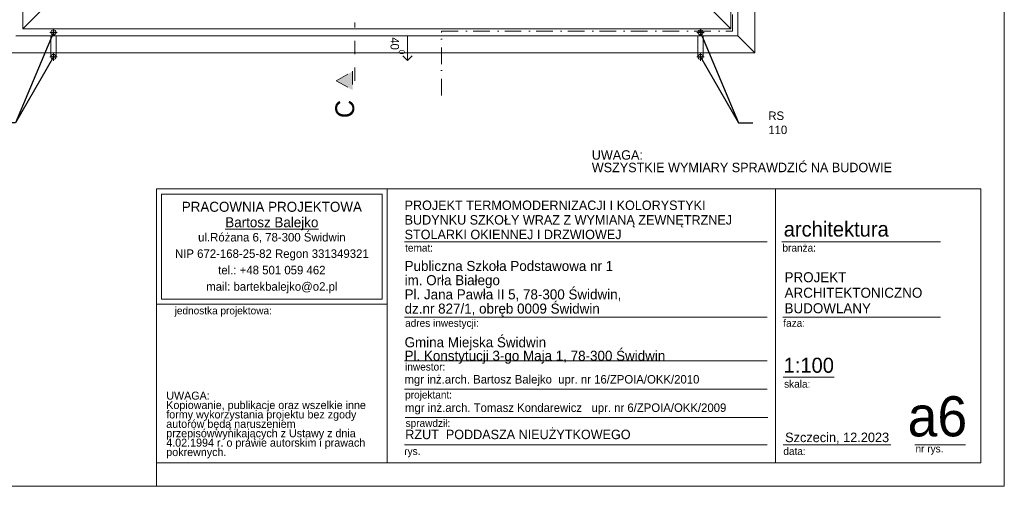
# Model space of a CAD drawing. Extents: x -145259 to -66341, y -2316 to 227384.
# Tile 138 of 143: x -88166 to -67259, y 197684 to 207589. Entities that reach past the tile are written whole.
import ezdxf

# ---------------------------------------------------------------- set-up
doc = ezdxf.new("R2010")
doc.units = 0
doc.header["$MEASUREMENT"] = 0
doc.linetypes.add('Dashed', pattern=[564.444447, 282.222223, -282.222223])
doc.linetypes.add('Dot & Dashed', pattern=[670.277762, 352.777767, -176.388884, 0, -141.111112])
for name, color, linetype, lineweight in [('Arch opisy_Nr_Pióra__5', 7, 'Continuous', 13), ('arch przekroje_Nr_Pióra__21', 7, 'Continuous', 13), ('arch przekroje_Nr_Pióra__5', 7, 'Continuous', 13), ('ARCH TABELA_Nr_Pióra__1', 7, 'Continuous', 25), ('ARCH TABELA_Nr_Pióra__21', 7, 'Continuous', 13), ('ARCH TABELA_Nr_Pióra__7', 7, 'Continuous', 13), ('INWENT DACH_Nr_Pióra__21', 7, 'Continuous', 13), ('INWENT ODWODNIENIE_Nr_Pióra__21', 7, 'Continuous', 13), ('INWENT ODWODNIENIE_Nr_Pióra__5', 7, 'Continuous', 13), ('INWENT OPISY_Nr_Pióra__21', 7, 'Continuous', 13), ('INWENT OPISY_Nr_Pióra__5', 7, 'Continuous', 13), ('INWENT.ŚCIANY_Nr_Pióra__20', 1, 'Continuous', 20)]:
    doc.layers.add(name, color=color, linetype=linetype, lineweight=lineweight)
doc.layers.add('INWENT ODWODNIENIE', color=7, linetype='Continuous')
doc.styles.add('GENERATED_STYLE_10', font='txt')
doc.styles.add('GENERATED_STYLE_11', font='txt')
doc.styles.add('GENERATED_STYLE_12', font='txt')
doc.styles.add('GENERATED_STYLE_6', font='txt')
doc.styles.add('GENERATED_STYLE_7', font='txt')
doc.styles.add('GENERATED_STYLE_8', font='txt')
doc.styles.add('GENERATED_STYLE_9', font='txt')
doc.dimstyles.new('GENERATED_STYLE__9', dxfattribs={"dimtxt": 0.18, "dimasz": 109.44, "dimexe": 0.18, "dimexo": 0.0625, "dimgap": 0.09, "dimtad": 0, "dimtih": 1, "dimtoh": 1, "dimdec": 4, "dimzin": 0, "dimdsep": 46, "dimcen": 0.09, "dimadec": 0, "dimazin": 0, "dimtfac": 1, "dimtdec": 4, "dimtmove": 0, "dimatfit": 3, "dimldrblk": 'ARROWHEAD_11', "dimfxl": 0, "dimtolj": 1, "dimtzin": 0, "dimarcsym": 0})

# ---------------------------------------------------------------- blocks, each defined once
blk = doc.blocks.new('Linia_215', base_point=(-79934, 207244))
at = {"layer": 'INWENT ODWODNIENIE_Nr_Pióra__21', "linetype": 'Continuous'}
for q in [(-80034, 206825), (-79834, 206825)]:
    blk.add_line((-79934, 206725), q, dxfattribs=at)
at = {"layer": 'INWENT ODWODNIENIE_Nr_Pióra__5', "linetype": 'Continuous'}
blk.add_line((-79934, 207244), (-79934, 206725), dxfattribs=at)
blk = doc.blocks.new('ARROWHEAD_11')
at = {"color": 0, "linetype": 'Continuous', "lineweight": 0}
blk.add_line((0, 0), (-1, 0), dxfattribs=at)
at = {"color": 0, "linetype": 'Continuous', "lineweight": 0, "const_width": 0.25, "flags": 128}
blk.add_lwpolyline([(-0.125, 0, 1), (0.125, 0, 1)], format="xyb", close=True, dxfattribs=at)

msp = doc.modelspace()

# ---------------------------------------------------------------- hatches: boundary and pattern name
at = {"layer": 'arch przekroje_Nr_Pióra__5', "linetype": 'Continuous'}
msp.add_hatch(color=256, dxfattribs=at).paths.add_polyline_path([(-81096.9, 206093.2), (-81096.9, 206493.2), (-81446.9, 206293.2)], flags=0)

# ---------------------------------------------------------------- linework, layer by layer
at = {"layer": 'arch przekroje_Nr_Pióra__5', "linetype": 'Dashed'}
for p, q in [((-81046.9, 206293.2), (-81046.9, 207528.8)), ((-81446.9, 206293.2), (-81096.9, 206493.2)), ((-81096.9, 206493.2), (-81096.9, 206093.2)), ((-81446.9, 206293.2), (-81096.9, 206093.2))]:
    msp.add_line(p, q, dxfattribs=at)
at = {"layer": 'ARCH TABELA_Nr_Pióra__21', "linetype": 'Continuous'}
for p, q in [((-67258.7, 227383.6), (-67258.7, 197683.6)), ((-85258.7, 203994.8), (-80365.1, 203994.8)), ((-85258.7, 201548), (-85258.7, 203994.8)), ((-85258.7, 198183.6), (-85258.7, 203994.8)), ((-85258.7, 203994.8), (-67758.7, 203994.8)), ((-85152.4, 201654.3), (-85152.4, 203888.4)), ((-85152.4, 203888.4), (-80471.5, 203888.4)), ((-80471.5, 201654.3), (-80471.5, 203888.4)), ((-80365.1, 203994.8), (-80365.1, 198183.6)), ((-80365.1, 201548), (-80365.1, 203994.8)), ((-72120.4, 203994.8), (-72120.4, 198183.6)), ((-67758.7, 203994.8), (-67758.7, 198183.6)), ((-80365.1, 198183.6), (-80365.1, 203594.8)), ((-79992.9, 202874.1), (-72293.1, 202874.1)), ((-71981.1, 202874.1), (-68613.8, 202874.1)), ((-85152.4, 201654.3), (-80471.5, 201654.3)), ((-85258.7, 201548), (-80365.1, 201548)), ((-79992.9, 201273.7), (-72293.1, 201273.7)), ((-71963.7, 201273.7), (-68613.8, 201273.7)), ((-79992.9, 200345.6), (-72293.1, 200345.6)), ((-71951.9, 200001.4), (-70872.2, 200001.4)), ((-79992.9, 199743.3), (-72293.1, 199743.3)), ((-79982.2, 199140.9), (-72282.4, 199140.9)), ((-79992.9, 198566), (-72293.1, 198566)), ((-71951.9, 198566), (-69670.1, 198566)), ((-69161.4, 198566), (-68081.8, 198566)), ((-85258.7, 198183.6), (-80365.1, 198183.6)), ((-85258.7, 197683.6), (-85258.7, 198183.6)), ((-85258.7, 197683.6), (-85258.7, 198183.6)), ((-85258.7, 197683.6), (-85258.7, 198183.6)), ((-67758.7, 198183.6), (-80365.1, 198183.6)), ((-67258.7, 197683.6), (-109058.7, 197683.6))]:
    msp.add_line(p, q, dxfattribs=at)
at = {"layer": 'INWENT DACH_Nr_Pióra__21', "linetype": 'Continuous'}
for p, q in [((-72558.7, 206883.6), (-72558.7, 222163.6)), ((-73068.7, 221653.6), (-73068.7, 207393.6)), ((-72918.7, 221803.6), (-72918.7, 207243.6)), ((-88098.7, 211893.6), (-88098.7, 207393.6)), ((-88098.7, 207393.6), (-86138.7, 209373.6)), ((-73068.7, 207393.6), (-75028.7, 209373.6)), ((-72918.7, 207243.6), (-88248.7, 207243.6)), ((-73068.7, 207393.6), (-88098.7, 207393.6)), ((-72558.7, 206883.6), (-72918.7, 207243.6)), ((-88498.7, 206883.6), (-72558.7, 206883.6))]:
    msp.add_line(p, q, dxfattribs=at)
at = {"layer": 'INWENT ODWODNIENIE_Nr_Pióra__21', "linetype": 'Continuous'}
for p, q in [((-87528.7, 207318.6), (-87368.7, 207318.6)), ((-87503.7, 207243.6), (-87503.7, 206798.6)), ((-87448.7, 207398.6), (-87448.7, 207238.6)), ((-87393.7, 207243.6), (-87393.7, 206798.6)), ((-73628.7, 207318.6), (-73788.7, 207318.6)), ((-73763.7, 207243.6), (-73763.7, 206798.6)), ((-73708.7, 207398.6), (-73708.7, 207238.6)), ((-73653.7, 207243.6), (-73653.7, 206798.6)), ((-87528.7, 206798.6), (-87368.7, 206798.6)), ((-87448.7, 206878.6), (-87448.7, 206718.6)), ((-73628.7, 206798.6), (-73788.7, 206798.6)), ((-73708.7, 206878.6), (-73708.7, 206718.6))]:
    msp.add_line(p, q, dxfattribs=at)
for centre in [(-87448.7, 207318.6), (-73708.7, 207318.6), (-87448.7, 206798.6), (-73708.7, 206798.6)]:
    msp.add_circle(centre, 55, dxfattribs=at)
at = {"layer": 'INWENT.ŚCIANY_Nr_Pióra__20', "linetype": 'Dot & Dashed'}
for p, q in [((-73028.7, 207343.6), (-73028.7, 221703.6)), ((-79208.7, 205977.6), (-79208.7, 207343.6)), ((-79208.7, 207343.6), (-73028.7, 207343.6))]:
    msp.add_line(p, q, dxfattribs=at)

# ---------------------------------------------------------------- block references
at = {"layer": 'INWENT ODWODNIENIE', "linetype": 'Continuous'}
msp.add_blockref('Linia_215', (-79933.7, 207243.6), dxfattribs=at)

# ---------------------------------------------------------------- texts
at = {"layer": 'Arch opisy_Nr_Pióra__5', "linetype": 'Continuous', "insert": (-76017.8, 204817.1), "char_height": 200, "width": 8259.092, "attachment_point": 1, "line_spacing_factor": 0.796128, "style": 'GENERATED_STYLE_12'}
msp.add_mtext('{UWAGA:\\PWSZYSTKIE WYMIARY SPRAWDZIĆ NA BUDOWIE}', dxfattribs=at)
at = {"layer": 'arch przekroje_Nr_Pióra__21', "linetype": 'Continuous', "insert": (-81464.1, 205693.2), "char_height": 400, "attachment_point": 2, "rotation": 90, "style": 'GENERATED_STYLE_8'}
msp.add_mtext('{C}', dxfattribs=at)
at = {"layer": 'ARCH TABELA_Nr_Pióra__1', "linetype": 'Continuous', "style": 'GENERATED_STYLE_9'}
for s, insert, char_height, attachment_point, line_spacing_factor in [('{PROJEKT \\PARCHITEKTONICZNO\\PBUDOWLANY}', (-71925, 202228.4), 212.84, 1, 0.9285), ('{Gmina Miejska Świdwin\\PPl. Konstytucji 3-go Maja 1, 78-300 Świdwin}', (-79992.9, 200284.4), 212.766, 7, 0.807442)]:
    msp.add_mtext(s, dxfattribs=dict(at, insert=insert, char_height=char_height, attachment_point=attachment_point, line_spacing_factor=line_spacing_factor))
at = {"layer": 'ARCH TABELA_Nr_Pióra__7', "linetype": 'Continuous'}
for s, insert, char_height, attachment_point, line_spacing_factor, style in [('{PRACOWNIA PROJEKTOWA\\P\\LBartosz Balejko}', (-82811.9, 203723.5), 212.766, 2, 0.926719, 'GENERATED_STYLE_10'), ('{PROJEKT TERMOMODERNIZACJI I KOLORYSTYKI\\PBUDYNKU SZKOŁY WRAZ Z WYMIANĄ ZEWNĘTRZNEJ \\PSTOLARKI OKIENNEJ I DRZWIOWEJ }', (-79992.9, 202927), 200, 7, 0.928963, 'GENERATED_STYLE_11'), ('{Publiczna Szkoła Podstawowa nr 1\\Pim. Orła Białego\\PPl. Jana Pawła II 5, 78-300 Świdwin, \\Pdz.nr 827/1, obręb 0009 Świdwin}', (-79992.9, 201285.3), 212.766, 7, 0.850494, 'GENERATED_STYLE_9')]:
    msp.add_mtext(s, dxfattribs=dict(at, insert=insert, char_height=char_height, attachment_point=attachment_point, line_spacing_factor=line_spacing_factor, style=style))
for s, insert, char_height, attachment_point, style in [('{architektura}', (-71942.5, 203303.8), 319.16, 1, 'GENERATED_STYLE_9'), ('{temat:}', (-79982.2, 202825.4), 159.58, 1, 'GENERATED_STYLE_9'), ('{branża:}', (-71969.3, 202825.4), 159.58, 1, 'GENERATED_STYLE_9'), ('{jednostka projektowa:}', (-84875.8, 201493.3), 159.58, 1, 'GENERATED_STYLE_9'), ('{adres inwestycji:}', (-79982.2, 201228.6), 159.58, 1, 'GENERATED_STYLE_9'), ('{faza:}', (-71951.9, 201228.6), 159.58, 1, 'GENERATED_STYLE_9'), ('{inwestor:}', (-79982.2, 200300.6), 159.58, 1, 'GENERATED_STYLE_9'), ('{1:100}', (-71944.6, 200412.6), 319.16, 1, 'GENERATED_STYLE_9'), ('{mgr inż.arch. Bartosz Balejko  upr. nr 16/ZPOIA/OKK/2010}', (-79995.1, 200045.2), 180, 1, 'GENERATED_STYLE_9'), ('{skala:}', (-71934.2, 199937.1), 159.58, 1, 'GENERATED_STYLE_9'), ('{projektant:}', (-79982.2, 199706.8), 159.58, 1, 'GENERATED_STYLE_9'), ('{mgr inż.arch. Tomasz Kondarewicz   upr. nr 6/ZPOIA/OKK/2009}', (-79984.4, 199442.8), 180, 1, 'GENERATED_STYLE_9'), ('{a6}', (-68046, 199594.7), 851.16, 3, 'GENERATED_STYLE_9'), ('{sprawdził:}', (-79971.5, 199104.4), 159.58, 1, 'GENERATED_STYLE_9'), ('{RZUT  PODDASZA NIEUŻYTKOWEGO}', (-79979.1, 198884.6), 200, 1, 'GENERATED_STYLE_11'), ('{Szczecin, 12.2023}', (-71913.2, 198823.4), 202.128, 1, 'GENERATED_STYLE_9'), ('{rys.}', (-80000.1, 198508.9), 159.58, 1, 'GENERATED_STYLE_9'), ('{data:}', (-71950.5, 198508.9), 159.58, 1, 'GENERATED_STYLE_9'), ('{nr rys.}', (-69143.7, 198562.3), 159.58, 1, 'GENERATED_STYLE_9')]:
    msp.add_mtext(s, dxfattribs=dict(at, insert=insert, char_height=char_height, attachment_point=attachment_point, style=style))
at = {"layer": 'ARCH TABELA_Nr_Pióra__7', "linetype": 'Continuous', "style": 'GENERATED_STYLE_9'}
for s, insert, char_height, width, attachment_point, line_spacing_factor in [('{ul.Różana 6, 78-300 Świdwin\\PNIP 672-168-25-82 Regon 331349321\\Ptel.: +48 501 059 462\\Pmail: bartekbalejko@o2.pl}', (-82811.9, 203061.5), 180.852, 7974.447, 2, 1.156383), ('{UWAGA:\\PKopiowanie, publikacje oraz wszelkie inne formy wykorzystania projektu bez zgody autorów będą naruszeniem przepisówwynikających z Ustawy z dnia 4.02.1994 r. o prawie autorskim i prawach pokrewnych.}', (-85053.6, 199693.3), 170.2128, 4483.408, 1, 0.703415)]:
    msp.add_mtext(s, dxfattribs=dict(at, insert=insert, char_height=char_height, width=width, attachment_point=attachment_point, line_spacing_factor=line_spacing_factor))
at = {"layer": 'INWENT OPISY_Nr_Pióra__21', "linetype": 'Continuous', "insert": (-72269.3, 205398.9), "char_height": 180, "width": 692.895, "attachment_point": 4, "style": 'GENERATED_STYLE_6'}
msp.add_mtext('{RS 110}', dxfattribs=at)
msp.add_mtext('{RS 110}', dxfattribs=at)
at = {"layer": 'INWENT OPISY_Nr_Pióra__5', "linetype": 'Continuous', "insert": (-79989.4, 207035.2), "char_height": 180, "attachment_point": 2, "rotation": 270, "style": 'GENERATED_STYLE_7'}
msp.add_mtext('{40\\A1{\\H0.7x;\\S0^  ;}}', dxfattribs=at)

# ---------------------------------------------------------------- leaders
at = {"layer": 'INWENT OPISY_Nr_Pióra__21', "linetype": 'Continuous', "annotation_type": 0, "has_hookline": 1, "hookline_direction": 1, "text_width": 437.1}
for points in [[(-87448.7, 207318.6), (-88257.4, 205398.9), (-88632.3, 205398.9)], [(-73708.7, 207318.6), (-72900.1, 205398), (-72597, 205398)], [(-87448.7, 206798.6), (-88257.4, 205398.9), (-88632.3, 205398.9)], [(-73708.7, 206798.6), (-72900.1, 205398), (-72597, 205398)]]:
    msp.add_leader(points, dimstyle='GENERATED_STYLE__9', dxfattribs=at)

doc.saveas('drawing.dxf')
